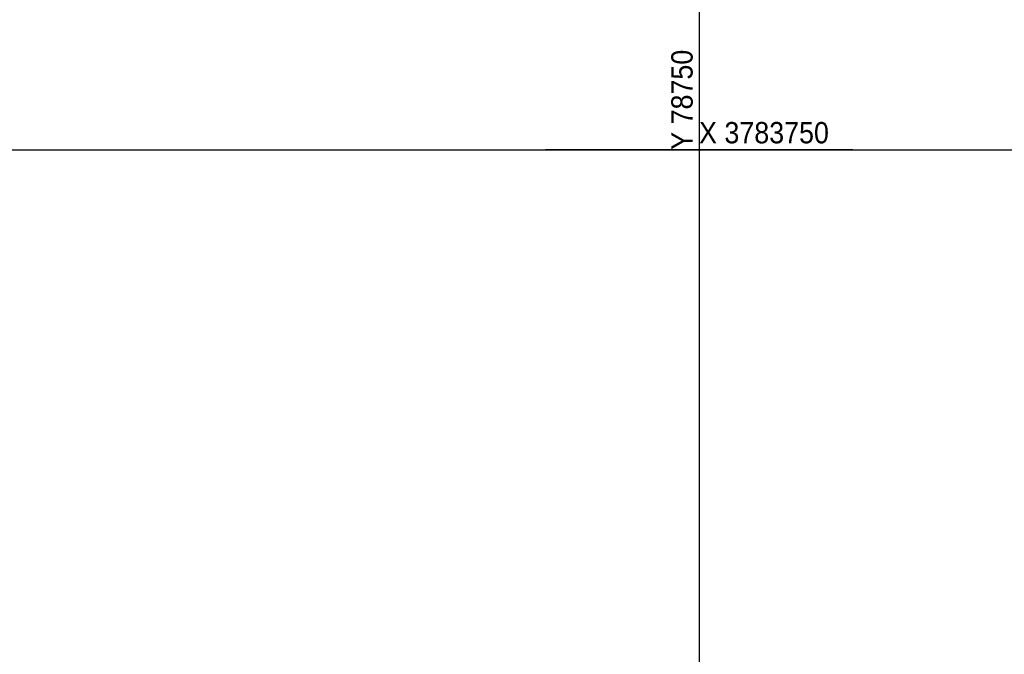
# Model space of a CAD drawing. Header units: millimetres. Extents: x -79464 to -76785, y -3788210 to -3782955.
# Tile 117 of 131: x -78830 to -78714, y -3783809 to -3783735. Entities that reach past the tile are written whole.
import ezdxf
from ezdxf.enums import TextEntityAlignment as Align

# ---------------------------------------------------------------- set-up
doc = ezdxf.new("R2010")
doc.units = ezdxf.units.MM
doc.header["$LTSCALE"] = 8
doc.header["$MEASUREMENT"] = 0
doc.layers.add('GRID', color=7, linetype='Continuous')
doc.styles.add('Arial Narrow', font='arial.ttf', dxfattribs={"height": 1})

msp = doc.modelspace()

# ---------------------------------------------------------------- linework, layer by layer
at = {"layer": 'GRID', "color": 3, "lineweight": 25}
for p, q in [((-78750, -3783732), (-78750, -3783768)), ((-78732, -3783750), (-78768, -3783750))]:
    msp.add_line(p, q, dxfattribs=at)
at = {"layer": 'GRID', "color": 9}
for points in [[(-78750, -3783217.04), (-78750, -3784493.28)], [(-79264.96, -3783750), (-77988.72, -3783750)]]:
    msp.add_lwpolyline(points, dxfattribs=at)

# ---------------------------------------------------------------- texts
at = {"layer": 'GRID', "color": 5, "style": 'Arial Narrow', "width": 0.9}
msp.add_text('Y 78750', height=2.5, rotation=90, dxfattribs=at).set_placement((-78750, -3783750, 2.44), align=Align.BOTTOM_LEFT)
msp.add_text('X 3783750', height=2.5, dxfattribs=at).set_placement((-78750, -3783750, 2.44), align=Align.BOTTOM_LEFT)

doc.saveas('drawing.dxf')
